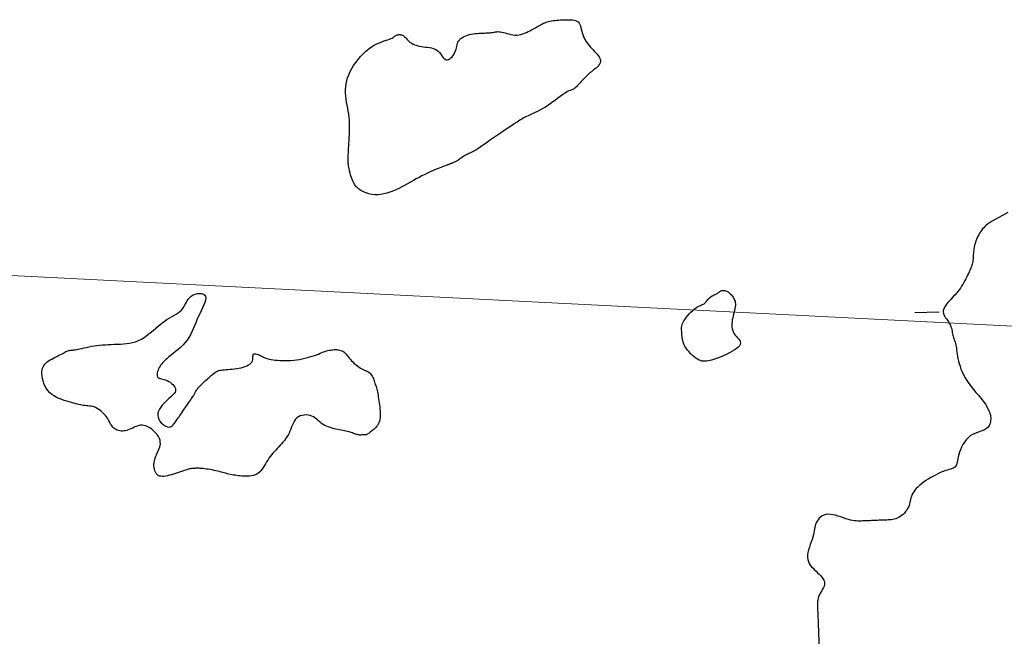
# Model space of a CAD drawing. Header units: millimetres. Extents: x 32690613 to 32693367, y 5343692 to 5344708.
# Tile 156 of 256: x 32692213 to 32692254, y 5344216 to 5344241. Entities that reach past the tile are written whole.
import ezdxf

# ---------------------------------------------------------------- set-up
doc = ezdxf.new("R2010")
doc.units = ezdxf.units.MM
doc.header["$LTSCALE"] = 20
doc.layers.get('0').update_dxf_attribs({"lineweight": 18})
doc.layers.get('Defpoints').update_dxf_attribs({"color": 11, "lineweight": 18})
doc.layers.add('02-DGM_HL_494.00', color=122, linetype='Continuous')
doc.layers.add('02-DGM_HL_494.50', color=132, linetype='Continuous')

# ---------------------------------------------------------------- blocks, each defined once
blk = doc.blocks.new('A$C78070446')
blk.add_line((4469482.471, 5342769.75), (4470232.054, 5342702.499))

msp = doc.modelspace()

# ---------------------------------------------------------------- linework, layer by layer
at = {"layer": '02-DGM_HL_494.00', "elevation": 494, "flags": 128}
for points in [[(32692253.832, 5344233.436), (32692253.609, 5344233.314), (32692253.427, 5344233.213), (32692253.28, 5344233.13), (32692253.162, 5344233.061), (32692253.069, 5344233.003), (32692252.995, 5344232.952), (32692252.934, 5344232.905), (32692252.882, 5344232.857), (32692252.833, 5344232.807), (32692252.787, 5344232.753), (32692252.743, 5344232.696), (32692252.703, 5344232.637), (32692252.665, 5344232.576), (32692252.629, 5344232.513), (32692252.596, 5344232.45), (32692252.566, 5344232.386), (32692252.539, 5344232.323), (32692252.514, 5344232.259), (32692252.492, 5344232.196), (32692252.472, 5344232.132), (32692252.455, 5344232.069), (32692252.441, 5344232.006), (32692252.429, 5344231.943), (32692252.419, 5344231.88), (32692252.413, 5344231.817), (32692252.408, 5344231.755), (32692252.404, 5344231.693), (32692252.401, 5344231.633), (32692252.398, 5344231.573), (32692252.395, 5344231.516), (32692252.389, 5344231.46), (32692252.382, 5344231.406), (32692252.373, 5344231.355), (32692252.36, 5344231.305), (32692252.345, 5344231.256), (32692252.328, 5344231.206), (32692252.307, 5344231.155), (32692252.285, 5344231.101), (32692252.26, 5344231.044), (32692252.232, 5344230.983), (32692252.202, 5344230.917), (32692252.17, 5344230.847), (32692252.135, 5344230.773), (32692252.097, 5344230.697), (32692252.057, 5344230.619), (32692252.015, 5344230.541), (32692251.97, 5344230.463), (32692251.922, 5344230.387), (32692251.871, 5344230.314), (32692251.818, 5344230.242), (32692251.763, 5344230.173), (32692251.707, 5344230.104), (32692251.649, 5344230.038), (32692251.59, 5344229.972), (32692251.53, 5344229.906), (32692251.47, 5344229.842), (32692251.411, 5344229.777), (32692251.353, 5344229.712), (32692251.299, 5344229.647), (32692251.251, 5344229.583), (32692251.211, 5344229.519), (32692251.181, 5344229.455), (32692251.162, 5344229.392), (32692251.157, 5344229.329), (32692251.167, 5344229.267), (32692251.189, 5344229.205), (32692251.221, 5344229.144), (32692251.26, 5344229.083), (32692251.303, 5344229.022), (32692251.347, 5344228.961), (32692251.389, 5344228.9), (32692251.426, 5344228.839), (32692251.456, 5344228.778), (32692251.48, 5344228.716), (32692251.498, 5344228.656), (32692251.512, 5344228.596), (32692251.524, 5344228.537), (32692251.534, 5344228.48), (32692251.544, 5344228.424), (32692251.556, 5344228.372), (32692251.569, 5344228.321), (32692251.585, 5344228.272), (32692251.602, 5344228.224), (32692251.619, 5344228.176), (32692251.636, 5344228.126), (32692251.653, 5344228.074), (32692251.669, 5344228.019), (32692251.683, 5344227.96), (32692251.695, 5344227.895), (32692251.705, 5344227.825), (32692251.715, 5344227.75), (32692251.726, 5344227.669), (32692251.738, 5344227.584), (32692251.752, 5344227.493), (32692251.77, 5344227.397), (32692251.792, 5344227.297), (32692251.82, 5344227.191), (32692251.854, 5344227.081), (32692251.894, 5344226.967), (32692251.942, 5344226.851), (32692251.997, 5344226.732), (32692252.061, 5344226.611), (32692252.135, 5344226.49), (32692252.218, 5344226.368), (32692252.311, 5344226.247), (32692252.411, 5344226.125), (32692252.514, 5344226.004), (32692252.619, 5344225.883), (32692252.721, 5344225.762), (32692252.817, 5344225.641), (32692252.904, 5344225.519), (32692252.978, 5344225.397), (32692253.038, 5344225.275), (32692253.082, 5344225.153), (32692253.11, 5344225.036), (32692253.122, 5344224.923), (32692253.118, 5344224.818), (32692253.099, 5344224.722), (32692253.063, 5344224.636), (32692253.011, 5344224.564), (32692252.943, 5344224.506), (32692252.863, 5344224.459), (32692252.772, 5344224.42), (32692252.674, 5344224.384), (32692252.572, 5344224.348), (32692252.47, 5344224.309), (32692252.37, 5344224.261), (32692252.275, 5344224.202), (32692252.188, 5344224.129), (32692252.109, 5344224.043), (32692252.038, 5344223.948), (32692251.976, 5344223.846), (32692251.921, 5344223.741), (32692251.875, 5344223.635), (32692251.836, 5344223.531), (32692251.804, 5344223.433), (32692251.78, 5344223.342), (32692251.762, 5344223.259), (32692251.747, 5344223.184), (32692251.733, 5344223.117), (32692251.72, 5344223.058), (32692251.704, 5344223.007), (32692251.684, 5344222.963), (32692251.657, 5344222.927), (32692251.623, 5344222.898), (32692251.581, 5344222.874), (32692251.531, 5344222.855), (32692251.473, 5344222.836), (32692251.407, 5344222.818), (32692251.334, 5344222.797), (32692251.253, 5344222.772), (32692251.164, 5344222.741), (32692251.068, 5344222.702), (32692250.967, 5344222.656), (32692250.862, 5344222.604), (32692250.755, 5344222.548), (32692250.648, 5344222.487), (32692250.543, 5344222.423), (32692250.443, 5344222.358), (32692250.348, 5344222.292), (32692250.26, 5344222.226), (32692250.181, 5344222.16), (32692250.109, 5344222.095), (32692250.045, 5344222.03), (32692249.989, 5344221.965), (32692249.941, 5344221.901), (32692249.9, 5344221.837), (32692249.868, 5344221.773), (32692249.842, 5344221.709), (32692249.823, 5344221.646), (32692249.808, 5344221.583), (32692249.794, 5344221.52), (32692249.781, 5344221.457), (32692249.765, 5344221.394), (32692249.746, 5344221.33), (32692249.721, 5344221.267), (32692249.688, 5344221.203), (32692249.649, 5344221.14), (32692249.603, 5344221.079), (32692249.553, 5344221.02), (32692249.499, 5344220.966), (32692249.441, 5344220.916), (32692249.381, 5344220.871), (32692249.321, 5344220.834), (32692249.259, 5344220.804), (32692249.197, 5344220.781), (32692249.136, 5344220.764), (32692249.074, 5344220.751), (32692249.011, 5344220.743), (32692248.949, 5344220.737), (32692248.887, 5344220.734), (32692248.824, 5344220.731), (32692248.762, 5344220.729), (32692248.699, 5344220.726), (32692248.637, 5344220.724), (32692248.574, 5344220.722), (32692248.512, 5344220.719), (32692248.449, 5344220.717), (32692248.387, 5344220.714), (32692248.325, 5344220.712), (32692248.262, 5344220.709), (32692248.2, 5344220.707), (32692248.137, 5344220.704), (32692248.075, 5344220.702), (32692248.012, 5344220.7), (32692247.95, 5344220.697), (32692247.887, 5344220.695), (32692247.825, 5344220.692), (32692247.762, 5344220.69), (32692247.699, 5344220.689), (32692247.633, 5344220.689), (32692247.564, 5344220.692), (32692247.492, 5344220.7), (32692247.414, 5344220.711), (32692247.33, 5344220.729), (32692247.239, 5344220.753), (32692247.14, 5344220.784), (32692247.035, 5344220.819), (32692246.927, 5344220.856), (32692246.816, 5344220.893), (32692246.706, 5344220.925), (32692246.598, 5344220.951), (32692246.494, 5344220.966), (32692246.396, 5344220.97), (32692246.307, 5344220.959), (32692246.226, 5344220.935), (32692246.153, 5344220.899), (32692246.088, 5344220.854), (32692246.032, 5344220.801), (32692245.983, 5344220.743), (32692245.942, 5344220.681), (32692245.91, 5344220.617), (32692245.884, 5344220.554), (32692245.865, 5344220.489), (32692245.85, 5344220.423), (32692245.837, 5344220.354), (32692245.823, 5344220.281), (32692245.809, 5344220.203), (32692245.79, 5344220.119), (32692245.766, 5344220.028), (32692245.735, 5344219.929), (32692245.7, 5344219.825), (32692245.662, 5344219.716), (32692245.626, 5344219.606), (32692245.594, 5344219.495), (32692245.568, 5344219.387), (32692245.552, 5344219.283), (32692245.549, 5344219.186), (32692245.56, 5344219.096), (32692245.584, 5344219.014), (32692245.62, 5344218.938), (32692245.665, 5344218.867), (32692245.718, 5344218.8), (32692245.777, 5344218.737), (32692245.84, 5344218.676), (32692245.905, 5344218.616), (32692245.969, 5344218.556), (32692246.032, 5344218.496), (32692246.09, 5344218.435), (32692246.143, 5344218.375), (32692246.188, 5344218.314), (32692246.224, 5344218.253), (32692246.247, 5344218.191), (32692246.257, 5344218.129), (32692246.252, 5344218.066), (32692246.235, 5344218.003), (32692246.207, 5344217.939), (32692246.173, 5344217.876), (32692246.135, 5344217.812), (32692246.096, 5344217.747), (32692246.059, 5344217.683), (32692246.027, 5344217.62), (32692246.002, 5344217.556), (32692245.984, 5344217.493), (32692245.971, 5344217.43), (32692245.964, 5344217.367), (32692245.96, 5344217.304), (32692245.959, 5344217.242), (32692245.961, 5344217.179), (32692245.963, 5344217.117), (32692245.966, 5344217.054), (32692245.968, 5344216.992), (32692245.97, 5344216.929), (32692245.973, 5344216.867), (32692245.975, 5344216.805), (32692245.978, 5344216.742), (32692245.98, 5344216.68), (32692245.983, 5344216.617), (32692245.985, 5344216.555), (32692245.987, 5344216.492), (32692245.99, 5344216.43), (32692245.992, 5344216.367), (32692245.995, 5344216.305), (32692245.997, 5344216.242), (32692246, 5344216.18), (32692246.002, 5344216.118), (32692246.005, 5344216.055), (32692246.007, 5344215.993), (32692246.009, 5344215.93), (32692246.012, 5344215.868), (32692246.014, 5344215.805), (32692246.017, 5344215.743), (32692246.019, 5344215.68), (32692246.022, 5344215.618)], [(32692250.99, 5344229.322), (32692249.991, 5344229.283)]]:
    msp.add_lwpolyline(points, dxfattribs=at)
msp.add_lwpolyline([(32692241.275, 5344229.666), (32692241.304, 5344229.69), (32692241.331, 5344229.718), (32692241.357, 5344229.75), (32692241.383, 5344229.783), (32692241.409, 5344229.818), (32692241.436, 5344229.852), (32692241.465, 5344229.885), (32692241.497, 5344229.915), (32692241.532, 5344229.943), (32692241.57, 5344229.967), (32692241.61, 5344229.99), (32692241.65, 5344230.01), (32692241.689, 5344230.028), (32692241.728, 5344230.046), (32692241.764, 5344230.063), (32692241.796, 5344230.08), (32692241.825, 5344230.097), (32692241.85, 5344230.114), (32692241.872, 5344230.13), (32692241.893, 5344230.146), (32692241.912, 5344230.161), (32692241.931, 5344230.175), (32692241.951, 5344230.187), (32692241.972, 5344230.198), (32692241.996, 5344230.206), (32692242.021, 5344230.212), (32692242.048, 5344230.216), (32692242.077, 5344230.217), (32692242.106, 5344230.215), (32692242.137, 5344230.209), (32692242.168, 5344230.201), (32692242.2, 5344230.188), (32692242.232, 5344230.172), (32692242.264, 5344230.152), (32692242.295, 5344230.129), (32692242.327, 5344230.103), (32692242.357, 5344230.074), (32692242.387, 5344230.043), (32692242.416, 5344230.01), (32692242.444, 5344229.975), (32692242.471, 5344229.939), (32692242.496, 5344229.901), (32692242.518, 5344229.861), (32692242.537, 5344229.817), (32692242.552, 5344229.771), (32692242.563, 5344229.72), (32692242.568, 5344229.665), (32692242.567, 5344229.605), (32692242.561, 5344229.54), (32692242.548, 5344229.47), (32692242.532, 5344229.396), (32692242.514, 5344229.319), (32692242.494, 5344229.24), (32692242.475, 5344229.16), (32692242.456, 5344229.08), (32692242.441, 5344228.999), (32692242.43, 5344228.92), (32692242.423, 5344228.843), (32692242.422, 5344228.767), (32692242.426, 5344228.693), (32692242.438, 5344228.622), (32692242.457, 5344228.553), (32692242.484, 5344228.487), (32692242.519, 5344228.424), (32692242.563, 5344228.365), (32692242.612, 5344228.308), (32692242.661, 5344228.254), (32692242.707, 5344228.2), (32692242.745, 5344228.147), (32692242.771, 5344228.094), (32692242.781, 5344228.04), (32692242.77, 5344227.984), (32692242.735, 5344227.925), (32692242.679, 5344227.866), (32692242.606, 5344227.805), (32692242.519, 5344227.745), (32692242.422, 5344227.687), (32692242.319, 5344227.631), (32692242.213, 5344227.578), (32692242.109, 5344227.53), (32692242.009, 5344227.487), (32692241.914, 5344227.449), (32692241.824, 5344227.416), (32692241.739, 5344227.387), (32692241.66, 5344227.362), (32692241.585, 5344227.341), (32692241.515, 5344227.324), (32692241.451, 5344227.31), (32692241.391, 5344227.298), (32692241.335, 5344227.291), (32692241.281, 5344227.288), (32692241.229, 5344227.29), (32692241.176, 5344227.3), (32692241.122, 5344227.316), (32692241.065, 5344227.341), (32692241.003, 5344227.375), (32692240.937, 5344227.42), (32692240.867, 5344227.473), (32692240.795, 5344227.533), (32692240.723, 5344227.601), (32692240.654, 5344227.673), (32692240.59, 5344227.75), (32692240.532, 5344227.83), (32692240.482, 5344227.911), (32692240.442, 5344227.993), (32692240.411, 5344228.074), (32692240.388, 5344228.155), (32692240.372, 5344228.233), (32692240.361, 5344228.31), (32692240.354, 5344228.383), (32692240.35, 5344228.452), (32692240.347, 5344228.517), (32692240.345, 5344228.577), (32692240.344, 5344228.634), (32692240.346, 5344228.687), (32692240.352, 5344228.74), (32692240.363, 5344228.793), (32692240.381, 5344228.847), (32692240.406, 5344228.904), (32692240.441, 5344228.966), (32692240.485, 5344229.032), (32692240.537, 5344229.102), (32692240.596, 5344229.174), (32692240.659, 5344229.245), (32692240.725, 5344229.314), (32692240.792, 5344229.378), (32692240.858, 5344229.436), (32692240.921, 5344229.485), (32692240.979, 5344229.524), (32692241.033, 5344229.554), (32692241.083, 5344229.578), (32692241.128, 5344229.597), (32692241.17, 5344229.614), (32692241.208, 5344229.629), (32692241.243, 5344229.646)], close=True, dxfattribs=at)
at = {"layer": '02-DGM_HL_494.50', "elevation": 494.5, "flags": 128}
for points in [[(32692229.093, 5344240.49), (32692229.139, 5344240.456), (32692229.189, 5344240.424), (32692229.245, 5344240.394), (32692229.305, 5344240.366), (32692229.369, 5344240.341), (32692229.438, 5344240.32), (32692229.511, 5344240.301), (32692229.588, 5344240.287), (32692229.668, 5344240.276), (32692229.751, 5344240.267), (32692229.834, 5344240.258), (32692229.918, 5344240.248), (32692229.999, 5344240.233), (32692230.077, 5344240.212), (32692230.151, 5344240.183), (32692230.219, 5344240.145), (32692230.28, 5344240.095), (32692230.334, 5344240.037), (32692230.384, 5344239.975), (32692230.431, 5344239.913), (32692230.476, 5344239.855), (32692230.519, 5344239.805), (32692230.564, 5344239.766), (32692230.61, 5344239.743), (32692230.658, 5344239.739), (32692230.709, 5344239.751), (32692230.76, 5344239.779), (32692230.81, 5344239.819), (32692230.858, 5344239.868), (32692230.902, 5344239.924), (32692230.941, 5344239.986), (32692230.973, 5344240.049), (32692230.998, 5344240.113), (32692231.018, 5344240.175), (32692231.033, 5344240.237), (32692231.047, 5344240.297), (32692231.06, 5344240.355), (32692231.076, 5344240.411), (32692231.096, 5344240.464), (32692231.122, 5344240.514), (32692231.155, 5344240.56), (32692231.196, 5344240.602), (32692231.243, 5344240.641), (32692231.298, 5344240.677), (32692231.358, 5344240.708), (32692231.424, 5344240.736), (32692231.495, 5344240.761), (32692231.57, 5344240.781), (32692231.649, 5344240.798), (32692231.731, 5344240.812), (32692231.814, 5344240.822), (32692231.896, 5344240.83), (32692231.977, 5344240.837), (32692232.054, 5344240.841), (32692232.127, 5344240.845), (32692232.193, 5344240.847), (32692232.252, 5344240.85), (32692232.304, 5344240.852), (32692232.35, 5344240.854), (32692232.392, 5344240.857), (32692232.431, 5344240.86), (32692232.468, 5344240.864), (32692232.503, 5344240.869), (32692232.539, 5344240.875), (32692232.576, 5344240.882), (32692232.615, 5344240.889), (32692232.656, 5344240.896), (32692232.7, 5344240.902), (32692232.747, 5344240.905), (32692232.798, 5344240.904), (32692232.853, 5344240.9), (32692232.914, 5344240.889), (32692232.98, 5344240.873), (32692233.05, 5344240.853), (32692233.124, 5344240.831), (32692233.202, 5344240.809), (32692233.282, 5344240.788), (32692233.364, 5344240.772), (32692233.447, 5344240.762), (32692233.531, 5344240.761), (32692233.613, 5344240.769), (32692233.695, 5344240.786), (32692233.776, 5344240.81), (32692233.854, 5344240.839), (32692233.93, 5344240.873), (32692234.002, 5344240.908), (32692234.07, 5344240.944), (32692234.134, 5344240.979), (32692234.192, 5344241.011), (32692234.247, 5344241.041), (32692234.297, 5344241.069), (32692234.344, 5344241.095), (32692234.389, 5344241.119), (32692234.432, 5344241.143), (32692234.474, 5344241.166), (32692234.515, 5344241.188), (32692234.555, 5344241.211), (32692234.597, 5344241.233), (32692234.64, 5344241.254), (32692234.685, 5344241.275), (32692234.732, 5344241.294), (32692234.783, 5344241.312), (32692234.838, 5344241.328), (32692234.898, 5344241.342), (32692234.962, 5344241.354), (32692235.032, 5344241.363), (32692235.105, 5344241.371), (32692235.181, 5344241.378), (32692235.26, 5344241.383), (32692235.342, 5344241.387), (32692235.424, 5344241.39), (32692235.507, 5344241.394), (32692235.59, 5344241.397), (32692235.672, 5344241.398), (32692235.751, 5344241.397), (32692235.827, 5344241.392), (32692235.898, 5344241.382), (32692235.962, 5344241.365), (32692236.019, 5344241.339), (32692236.067, 5344241.304), (32692236.105, 5344241.259), (32692236.136, 5344241.205), (32692236.16, 5344241.143), (32692236.18, 5344241.076), (32692236.197, 5344241.005), (32692236.214, 5344240.931), (32692236.232, 5344240.857), (32692236.254, 5344240.784), (32692236.28, 5344240.713), (32692236.311, 5344240.645), (32692236.346, 5344240.579), (32692236.386, 5344240.514), (32692236.429, 5344240.451), (32692236.476, 5344240.39), (32692236.527, 5344240.329), (32692236.58, 5344240.268), (32692236.635, 5344240.208), (32692236.692, 5344240.148), (32692236.748, 5344240.089), (32692236.801, 5344240.03), (32692236.851, 5344239.973), (32692236.895, 5344239.917), (32692236.931, 5344239.863), (32692236.959, 5344239.81), (32692236.977, 5344239.76), (32692236.985, 5344239.712), (32692236.985, 5344239.667), (32692236.977, 5344239.623), (32692236.962, 5344239.582), (32692236.942, 5344239.544), (32692236.917, 5344239.508), (32692236.889, 5344239.474), (32692236.857, 5344239.443), (32692236.823, 5344239.413), (32692236.787, 5344239.384), (32692236.748, 5344239.354), (32692236.706, 5344239.323), (32692236.662, 5344239.289), (32692236.615, 5344239.252), (32692236.566, 5344239.211), (32692236.514, 5344239.165), (32692236.461, 5344239.115), (32692236.407, 5344239.062), (32692236.353, 5344239.007), (32692236.299, 5344238.951), (32692236.248, 5344238.896), (32692236.198, 5344238.842), (32692236.151, 5344238.792), (32692236.108, 5344238.745), (32692236.068, 5344238.703), (32692236.031, 5344238.664), (32692235.996, 5344238.629), (32692235.963, 5344238.599), (32692235.931, 5344238.572), (32692235.9, 5344238.55), (32692235.869, 5344238.531), (32692235.838, 5344238.516), (32692235.806, 5344238.502), (32692235.771, 5344238.489), (32692235.731, 5344238.473), (32692235.685, 5344238.454), (32692235.633, 5344238.428), (32692235.572, 5344238.394), (32692235.501, 5344238.35), (32692235.42, 5344238.294), (32692235.329, 5344238.229), (32692235.23, 5344238.156), (32692235.126, 5344238.079), (32692235.018, 5344238), (32692234.908, 5344237.922), (32692234.798, 5344237.846), (32692234.69, 5344237.776), (32692234.585, 5344237.713), (32692234.484, 5344237.657), (32692234.388, 5344237.608), (32692234.296, 5344237.564), (32692234.211, 5344237.526), (32692234.132, 5344237.491), (32692234.059, 5344237.46), (32692233.994, 5344237.432), (32692233.936, 5344237.405), (32692233.883, 5344237.379), (32692233.834, 5344237.353), (32692233.785, 5344237.324), (32692233.734, 5344237.294), (32692233.678, 5344237.259), (32692233.617, 5344237.219), (32692233.546, 5344237.172), (32692233.464, 5344237.119), (32692233.372, 5344237.059), (32692233.272, 5344236.993), (32692233.164, 5344236.921), (32692233.051, 5344236.846), (32692232.934, 5344236.767), (32692232.814, 5344236.686), (32692232.692, 5344236.602), (32692232.571, 5344236.518), (32692232.45, 5344236.434), (32692232.333, 5344236.352), (32692232.22, 5344236.273), (32692232.112, 5344236.199), (32692232.01, 5344236.13), (32692231.917, 5344236.069), (32692231.833, 5344236.016), (32692231.76, 5344235.973), (32692231.696, 5344235.938), (32692231.64, 5344235.91), (32692231.589, 5344235.887), (32692231.544, 5344235.867), (32692231.502, 5344235.849), (32692231.461, 5344235.83), (32692231.421, 5344235.809), (32692231.379, 5344235.785), (32692231.337, 5344235.758), (32692231.294, 5344235.729), (32692231.251, 5344235.699), (32692231.208, 5344235.668), (32692231.166, 5344235.638), (32692231.125, 5344235.61), (32692231.086, 5344235.584), (32692231.048, 5344235.561), (32692231.013, 5344235.541), (32692230.979, 5344235.523), (32692230.948, 5344235.508), (32692230.919, 5344235.495), (32692230.892, 5344235.484), (32692230.868, 5344235.475), (32692230.846, 5344235.467), (32692230.827, 5344235.459), (32692230.81, 5344235.453), (32692230.794, 5344235.447), (32692230.779, 5344235.441), (32692230.766, 5344235.436), (32692230.752, 5344235.431), (32692230.738, 5344235.426), (32692230.723, 5344235.42), (32692230.707, 5344235.414), (32692230.688, 5344235.407), (32692230.666, 5344235.398), (32692230.639, 5344235.388), (32692230.606, 5344235.376), (32692230.567, 5344235.361), (32692230.519, 5344235.343), (32692230.463, 5344235.322), (32692230.396, 5344235.297), (32692230.32, 5344235.267), (32692230.236, 5344235.234), (32692230.144, 5344235.197), (32692230.047, 5344235.156), (32692229.943, 5344235.11), (32692229.836, 5344235.06), (32692229.725, 5344235.006), (32692229.611, 5344234.947), (32692229.495, 5344234.885), (32692229.377, 5344234.82), (32692229.258, 5344234.754), (32692229.138, 5344234.687), (32692229.016, 5344234.619), (32692228.894, 5344234.553), (32692228.772, 5344234.489), (32692228.649, 5344234.428), (32692228.526, 5344234.37), (32692228.403, 5344234.318), (32692228.28, 5344234.271), (32692228.156, 5344234.232), (32692228.032, 5344234.202), (32692227.908, 5344234.181), (32692227.783, 5344234.17), (32692227.659, 5344234.171), (32692227.535, 5344234.183), (32692227.414, 5344234.207), (32692227.298, 5344234.242), (32692227.187, 5344234.288), (32692227.085, 5344234.345), (32692226.991, 5344234.412), (32692226.909, 5344234.49), (32692226.839, 5344234.578), (32692226.78, 5344234.673), (32692226.732, 5344234.773), (32692226.692, 5344234.874), (32692226.661, 5344234.974), (32692226.635, 5344235.07), (32692226.615, 5344235.159), (32692226.599, 5344235.238), (32692226.587, 5344235.306), (32692226.576, 5344235.363), (32692226.569, 5344235.414), (32692226.563, 5344235.461), (32692226.559, 5344235.506), (32692226.558, 5344235.552), (32692226.557, 5344235.603), (32692226.559, 5344235.661), (32692226.561, 5344235.729), (32692226.564, 5344235.805), (32692226.568, 5344235.89), (32692226.573, 5344235.982), (32692226.579, 5344236.081), (32692226.585, 5344236.185), (32692226.591, 5344236.293), (32692226.598, 5344236.406), (32692226.605, 5344236.521), (32692226.612, 5344236.639), (32692226.617, 5344236.759), (32692226.62, 5344236.88), (32692226.62, 5344237.003), (32692226.618, 5344237.127), (32692226.611, 5344237.252), (32692226.599, 5344237.376), (32692226.582, 5344237.501), (32692226.562, 5344237.625), (32692226.539, 5344237.749), (32692226.516, 5344237.873), (32692226.494, 5344237.998), (32692226.475, 5344238.122), (32692226.46, 5344238.246), (32692226.452, 5344238.371), (32692226.451, 5344238.496), (32692226.458, 5344238.622), (32692226.474, 5344238.747), (32692226.5, 5344238.874), (32692226.535, 5344239), (32692226.581, 5344239.127), (32692226.637, 5344239.254), (32692226.704, 5344239.382), (32692226.783, 5344239.51), (32692226.872, 5344239.636), (32692226.969, 5344239.76), (32692227.073, 5344239.879), (32692227.181, 5344239.991), (32692227.294, 5344240.095), (32692227.407, 5344240.189), (32692227.521, 5344240.272), (32692227.633, 5344240.341), (32692227.743, 5344240.399), (32692227.848, 5344240.446), (32692227.948, 5344240.486), (32692228.041, 5344240.519), (32692228.127, 5344240.547), (32692228.204, 5344240.571), (32692228.271, 5344240.595), (32692228.327, 5344240.618), (32692228.374, 5344240.641), (32692228.414, 5344240.664), (32692228.447, 5344240.686), (32692228.477, 5344240.707), (32692228.504, 5344240.726), (32692228.531, 5344240.743), (32692228.559, 5344240.757), (32692228.589, 5344240.769), (32692228.622, 5344240.777), (32692228.657, 5344240.782), (32692228.693, 5344240.783), (32692228.729, 5344240.78), (32692228.765, 5344240.773), (32692228.8, 5344240.761), (32692228.833, 5344240.744), (32692228.864, 5344240.722), (32692228.894, 5344240.695), (32692228.923, 5344240.665), (32692228.952, 5344240.632), (32692228.983, 5344240.597), (32692229.016, 5344240.561), (32692229.053, 5344240.525)], [(32692218.191, 5344224.622), (32692218.113, 5344224.642), (32692218.04, 5344224.65), (32692217.97, 5344224.646), (32692217.903, 5344224.633), (32692217.839, 5344224.613), (32692217.776, 5344224.588), (32692217.714, 5344224.56), (32692217.652, 5344224.531), (32692217.591, 5344224.503), (32692217.529, 5344224.478), (32692217.468, 5344224.455), (32692217.408, 5344224.435), (32692217.348, 5344224.419), (32692217.289, 5344224.409), (32692217.23, 5344224.403), (32692217.173, 5344224.404), (32692217.118, 5344224.411), (32692217.064, 5344224.425), (32692217.012, 5344224.444), (32692216.962, 5344224.469), (32692216.916, 5344224.498), (32692216.873, 5344224.531), (32692216.834, 5344224.567), (32692216.798, 5344224.606), (32692216.768, 5344224.648), (32692216.74, 5344224.691), (32692216.714, 5344224.737), (32692216.689, 5344224.785), (32692216.663, 5344224.834), (32692216.635, 5344224.885), (32692216.603, 5344224.938), (32692216.567, 5344224.992), (32692216.524, 5344225.047), (32692216.476, 5344225.102), (32692216.423, 5344225.157), (32692216.366, 5344225.209), (32692216.307, 5344225.258), (32692216.245, 5344225.303), (32692216.182, 5344225.342), (32692216.118, 5344225.375), (32692216.054, 5344225.4), (32692215.991, 5344225.418), (32692215.928, 5344225.432), (32692215.865, 5344225.441), (32692215.802, 5344225.448), (32692215.74, 5344225.454), (32692215.677, 5344225.459), (32692215.614, 5344225.466), (32692215.551, 5344225.475), (32692215.487, 5344225.487), (32692215.421, 5344225.502), (32692215.351, 5344225.518), (32692215.278, 5344225.538), (32692215.2, 5344225.559), (32692215.116, 5344225.583), (32692215.025, 5344225.61), (32692214.926, 5344225.639), (32692214.822, 5344225.671), (32692214.715, 5344225.708), (32692214.607, 5344225.75), (32692214.501, 5344225.799), (32692214.399, 5344225.855), (32692214.304, 5344225.92), (32692214.217, 5344225.995), (32692214.142, 5344226.081), (32692214.077, 5344226.174), (32692214.022, 5344226.274), (32692213.978, 5344226.377), (32692213.944, 5344226.48), (32692213.919, 5344226.583), (32692213.903, 5344226.681), (32692213.895, 5344226.772), (32692213.896, 5344226.855), (32692213.904, 5344226.93), (32692213.921, 5344226.998), (32692213.945, 5344227.059), (32692213.976, 5344227.115), (32692214.014, 5344227.166), (32692214.06, 5344227.214), (32692214.112, 5344227.259), (32692214.171, 5344227.302), (32692214.235, 5344227.343), (32692214.302, 5344227.382), (32692214.372, 5344227.42), (32692214.442, 5344227.456), (32692214.512, 5344227.491), (32692214.579, 5344227.524), (32692214.643, 5344227.556), (32692214.702, 5344227.586), (32692214.756, 5344227.615), (32692214.805, 5344227.641), (32692214.851, 5344227.665), (32692214.893, 5344227.687), (32692214.932, 5344227.705), (32692214.969, 5344227.72), (32692215.003, 5344227.732), (32692215.035, 5344227.74), (32692215.067, 5344227.745), (32692215.099, 5344227.748), (32692215.134, 5344227.75), (32692215.173, 5344227.753), (32692215.216, 5344227.756), (32692215.266, 5344227.762), (32692215.324, 5344227.772), (32692215.39, 5344227.785), (32692215.465, 5344227.802), (32692215.548, 5344227.821), (32692215.638, 5344227.842), (32692215.734, 5344227.864), (32692215.835, 5344227.885), (32692215.941, 5344227.906), (32692216.052, 5344227.924), (32692216.165, 5344227.939), (32692216.281, 5344227.952), (32692216.4, 5344227.963), (32692216.521, 5344227.971), (32692216.643, 5344227.979), (32692216.767, 5344227.985), (32692216.891, 5344227.99), (32692217.016, 5344227.995), (32692217.141, 5344228), (32692217.266, 5344228.007), (32692217.391, 5344228.018), (32692217.515, 5344228.035), (32692217.639, 5344228.06), (32692217.763, 5344228.095), (32692217.886, 5344228.141), (32692218.009, 5344228.201), (32692218.131, 5344228.275), (32692218.252, 5344228.362), (32692218.373, 5344228.457), (32692218.491, 5344228.557), (32692218.608, 5344228.659), (32692218.724, 5344228.759), (32692218.837, 5344228.853), (32692218.948, 5344228.938), (32692219.056, 5344229.011), (32692219.16, 5344229.075), (32692219.26, 5344229.131), (32692219.355, 5344229.183), (32692219.444, 5344229.233), (32692219.525, 5344229.284), (32692219.599, 5344229.339), (32692219.663, 5344229.399), (32692219.719, 5344229.468), (32692219.768, 5344229.544), (32692219.813, 5344229.623), (32692219.856, 5344229.703), (32692219.901, 5344229.782), (32692219.951, 5344229.856), (32692220.007, 5344229.924), (32692220.074, 5344229.983), (32692220.153, 5344230.029), (32692220.24, 5344230.064), (32692220.33, 5344230.085), (32692220.419, 5344230.092), (32692220.502, 5344230.085), (32692220.573, 5344230.063), (32692220.629, 5344230.026), (32692220.664, 5344229.972), (32692220.675, 5344229.903), (32692220.665, 5344229.819), (32692220.637, 5344229.722), (32692220.595, 5344229.615), (32692220.542, 5344229.5), (32692220.484, 5344229.379), (32692220.423, 5344229.254), (32692220.364, 5344229.127), (32692220.308, 5344228.999), (32692220.256, 5344228.873), (32692220.205, 5344228.748), (32692220.154, 5344228.625), (32692220.1, 5344228.504), (32692220.041, 5344228.387), (32692219.975, 5344228.273), (32692219.901, 5344228.163), (32692219.817, 5344228.058), (32692219.725, 5344227.958), (32692219.627, 5344227.863), (32692219.527, 5344227.773), (32692219.426, 5344227.689), (32692219.328, 5344227.609), (32692219.235, 5344227.535), (32692219.15, 5344227.467), (32692219.074, 5344227.404), (32692219.007, 5344227.345), (32692218.949, 5344227.29), (32692218.898, 5344227.238), (32692218.854, 5344227.187), (32692218.815, 5344227.137), (32692218.78, 5344227.086), (32692218.75, 5344227.034), (32692218.722, 5344226.98), (32692218.698, 5344226.924), (32692218.678, 5344226.869), (32692218.664, 5344226.815), (32692218.657, 5344226.764), (32692218.656, 5344226.718), (32692218.664, 5344226.677), (32692218.681, 5344226.642), (32692218.708, 5344226.616), (32692218.744, 5344226.595), (32692218.788, 5344226.579), (32692218.837, 5344226.565), (32692218.892, 5344226.551), (32692218.951, 5344226.536), (32692219.013, 5344226.516), (32692219.077, 5344226.491), (32692219.14, 5344226.458), (32692219.202, 5344226.419), (32692219.26, 5344226.375), (32692219.312, 5344226.326), (32692219.357, 5344226.275), (32692219.392, 5344226.222), (32692219.415, 5344226.168), (32692219.425, 5344226.115), (32692219.419, 5344226.064), (32692219.4, 5344226.014), (32692219.368, 5344225.964), (32692219.325, 5344225.913), (32692219.273, 5344225.861), (32692219.214, 5344225.806), (32692219.149, 5344225.748), (32692219.08, 5344225.685), (32692219.009, 5344225.617), (32692218.939, 5344225.545), (32692218.871, 5344225.469), (32692218.81, 5344225.389), (32692218.759, 5344225.308), (32692218.719, 5344225.225), (32692218.694, 5344225.142), (32692218.688, 5344225.058), (32692218.701, 5344224.975), (32692218.731, 5344224.896), (32692218.776, 5344224.82), (32692218.831, 5344224.752), (32692218.893, 5344224.692), (32692218.959, 5344224.642), (32692219.025, 5344224.604), (32692219.088, 5344224.581), (32692219.145, 5344224.573), (32692219.196, 5344224.579), (32692219.242, 5344224.597), (32692219.283, 5344224.625), (32692219.321, 5344224.659), (32692219.355, 5344224.699), (32692219.387, 5344224.741), (32692219.417, 5344224.785), (32692219.446, 5344224.827), (32692219.475, 5344224.869), (32692219.504, 5344224.911), (32692219.534, 5344224.954), (32692219.566, 5344225), (32692219.6, 5344225.049), (32692219.636, 5344225.102), (32692219.677, 5344225.16), (32692219.721, 5344225.224), (32692219.768, 5344225.293), (32692219.817, 5344225.364), (32692219.867, 5344225.436), (32692219.916, 5344225.507), (32692219.964, 5344225.576), (32692220.008, 5344225.64), (32692220.049, 5344225.699), (32692220.084, 5344225.75), (32692220.115, 5344225.795), (32692220.141, 5344225.834), (32692220.163, 5344225.867), (32692220.182, 5344225.897), (32692220.197, 5344225.923), (32692220.21, 5344225.946), (32692220.221, 5344225.968), (32692220.23, 5344225.989), (32692220.239, 5344226.01), (32692220.249, 5344226.034), (32692220.263, 5344226.06), (32692220.283, 5344226.09), (32692220.309, 5344226.126), (32692220.344, 5344226.169), (32692220.39, 5344226.221), (32692220.447, 5344226.28), (32692220.514, 5344226.347), (32692220.587, 5344226.419), (32692220.665, 5344226.492), (32692220.745, 5344226.564), (32692220.823, 5344226.634), (32692220.898, 5344226.698), (32692220.966, 5344226.754), (32692221.026, 5344226.8), (32692221.079, 5344226.837), (32692221.127, 5344226.866), (32692221.173, 5344226.888), (32692221.218, 5344226.904), (32692221.266, 5344226.916), (32692221.318, 5344226.925), (32692221.376, 5344226.932), (32692221.442, 5344226.938), (32692221.516, 5344226.944), (32692221.596, 5344226.95), (32692221.681, 5344226.957), (32692221.769, 5344226.966), (32692221.859, 5344226.977), (32692221.95, 5344226.989), (32692222.04, 5344227.005), (32692222.129, 5344227.024), (32692222.214, 5344227.047), (32692222.294, 5344227.073), (32692222.369, 5344227.103), (32692222.436, 5344227.136), (32692222.494, 5344227.173), (32692222.541, 5344227.213), (32692222.577, 5344227.258), (32692222.6, 5344227.306), (32692222.614, 5344227.356), (32692222.62, 5344227.406), (32692222.622, 5344227.454), (32692222.622, 5344227.498), (32692222.625, 5344227.537), (32692222.632, 5344227.568), (32692222.648, 5344227.59), (32692222.673, 5344227.601), (32692222.707, 5344227.602), (32692222.748, 5344227.595), (32692222.793, 5344227.583), (32692222.841, 5344227.565), (32692222.89, 5344227.545), (32692222.937, 5344227.523), (32692222.981, 5344227.501), (32692223.019, 5344227.481), (32692223.054, 5344227.463), (32692223.088, 5344227.447), (32692223.122, 5344227.432), (32692223.159, 5344227.417), (32692223.201, 5344227.403), (32692223.249, 5344227.39), (32692223.307, 5344227.377), (32692223.376, 5344227.364), (32692223.454, 5344227.351), (32692223.541, 5344227.34), (32692223.637, 5344227.33), (32692223.738, 5344227.322), (32692223.846, 5344227.317), (32692223.957, 5344227.315), (32692224.072, 5344227.318), (32692224.189, 5344227.324), (32692224.307, 5344227.335), (32692224.424, 5344227.35), (32692224.541, 5344227.368), (32692224.656, 5344227.389), (32692224.767, 5344227.413), (32692224.874, 5344227.439), (32692224.976, 5344227.467), (32692225.072, 5344227.497), (32692225.162, 5344227.527), (32692225.247, 5344227.558), (32692225.326, 5344227.588), (32692225.401, 5344227.618), (32692225.471, 5344227.646), (32692225.538, 5344227.672), (32692225.601, 5344227.694), (32692225.662, 5344227.714), (32692225.719, 5344227.73), (32692225.774, 5344227.744), (32692225.828, 5344227.754), (32692225.879, 5344227.762), (32692225.929, 5344227.767), (32692225.978, 5344227.77), (32692226.026, 5344227.77), (32692226.073, 5344227.769), (32692226.12, 5344227.765), (32692226.166, 5344227.759), (32692226.211, 5344227.749), (32692226.254, 5344227.737), (32692226.296, 5344227.721), (32692226.336, 5344227.701), (32692226.374, 5344227.677), (32692226.409, 5344227.648), (32692226.444, 5344227.615), (32692226.477, 5344227.579), (32692226.51, 5344227.54), (32692226.544, 5344227.498), (32692226.579, 5344227.454), (32692226.617, 5344227.407), (32692226.657, 5344227.36), (32692226.7, 5344227.312), (32692226.746, 5344227.263), (32692226.795, 5344227.215), (32692226.847, 5344227.169), (32692226.9, 5344227.124), (32692226.954, 5344227.082), (32692227.009, 5344227.043), (32692227.065, 5344227.008), (32692227.121, 5344226.978), (32692227.176, 5344226.951), (32692227.23, 5344226.926), (32692227.283, 5344226.903), (32692227.333, 5344226.879), (32692227.38, 5344226.853), (32692227.423, 5344226.825), (32692227.463, 5344226.793), (32692227.497, 5344226.757), (32692227.528, 5344226.716), (32692227.555, 5344226.671), (32692227.579, 5344226.624), (32692227.6, 5344226.575), (32692227.618, 5344226.526), (32692227.636, 5344226.476), (32692227.652, 5344226.428), (32692227.667, 5344226.38), (32692227.682, 5344226.334), (32692227.697, 5344226.287), (32692227.711, 5344226.24), (32692227.725, 5344226.191), (32692227.739, 5344226.139), (32692227.753, 5344226.084), (32692227.766, 5344226.024), (32692227.78, 5344225.96), (32692227.793, 5344225.89), (32692227.806, 5344225.817), (32692227.819, 5344225.74), (32692227.831, 5344225.659), (32692227.842, 5344225.576), (32692227.853, 5344225.49), (32692227.862, 5344225.403), (32692227.87, 5344225.314), (32692227.876, 5344225.225), (32692227.879, 5344225.137), (32692227.879, 5344225.051), (32692227.875, 5344224.967), (32692227.866, 5344224.889), (32692227.852, 5344224.815), (32692227.832, 5344224.748), (32692227.805, 5344224.688), (32692227.773, 5344224.635), (32692227.736, 5344224.588), (32692227.697, 5344224.547), (32692227.657, 5344224.509), (32692227.616, 5344224.476), (32692227.576, 5344224.445), (32692227.539, 5344224.417), (32692227.505, 5344224.39), (32692227.475, 5344224.365), (32692227.448, 5344224.342), (32692227.423, 5344224.321), (32692227.4, 5344224.303), (32692227.378, 5344224.287), (32692227.357, 5344224.273), (32692227.337, 5344224.263), (32692227.316, 5344224.256), (32692227.295, 5344224.252), (32692227.275, 5344224.249), (32692227.254, 5344224.249), (32692227.233, 5344224.249), (32692227.212, 5344224.249), (32692227.191, 5344224.25), (32692227.17, 5344224.25), (32692227.149, 5344224.248), (32692227.128, 5344224.246), (32692227.106, 5344224.244), (32692227.084, 5344224.242), (32692227.06, 5344224.241), (32692227.034, 5344224.241), (32692227.006, 5344224.244), (32692226.976, 5344224.249), (32692226.943, 5344224.257), (32692226.907, 5344224.268), (32692226.869, 5344224.281), (32692226.828, 5344224.295), (32692226.784, 5344224.31), (32692226.738, 5344224.326), (32692226.689, 5344224.342), (32692226.638, 5344224.357), (32692226.584, 5344224.371), (32692226.527, 5344224.384), (32692226.468, 5344224.397), (32692226.406, 5344224.41), (32692226.341, 5344224.423), (32692226.273, 5344224.436), (32692226.203, 5344224.45), (32692226.129, 5344224.466), (32692226.052, 5344224.483), (32692225.974, 5344224.502), (32692225.895, 5344224.524), (32692225.815, 5344224.548), (32692225.738, 5344224.575), (32692225.663, 5344224.606), (32692225.591, 5344224.641), (32692225.524, 5344224.68), (32692225.462, 5344224.723), (32692225.405, 5344224.77), (32692225.35, 5344224.817), (32692225.296, 5344224.865), (32692225.242, 5344224.912), (32692225.185, 5344224.955), (32692225.123, 5344224.993), (32692225.056, 5344225.025), (32692224.983, 5344225.049), (32692224.904, 5344225.064), (32692224.822, 5344225.07), (32692224.739, 5344225.067), (32692224.657, 5344225.054), (32692224.579, 5344225.03), (32692224.506, 5344224.996), (32692224.441, 5344224.949), (32692224.385, 5344224.891), (32692224.337, 5344224.823), (32692224.295, 5344224.747), (32692224.258, 5344224.665), (32692224.223, 5344224.579), (32692224.189, 5344224.491), (32692224.154, 5344224.404), (32692224.115, 5344224.319), (32692224.072, 5344224.239), (32692224.025, 5344224.162), (32692223.974, 5344224.088), (32692223.921, 5344224.018), (32692223.864, 5344223.949), (32692223.806, 5344223.883), (32692223.747, 5344223.817), (32692223.687, 5344223.752), (32692223.627, 5344223.687), (32692223.567, 5344223.622), (32692223.509, 5344223.556), (32692223.451, 5344223.489), (32692223.394, 5344223.421), (32692223.339, 5344223.352), (32692223.286, 5344223.28), (32692223.236, 5344223.206), (32692223.188, 5344223.13), (32692223.141, 5344223.054), (32692223.096, 5344222.978), (32692223.05, 5344222.904), (32692223.002, 5344222.834), (32692222.952, 5344222.769), (32692222.898, 5344222.712), (32692222.84, 5344222.663), (32692222.777, 5344222.624), (32692222.708, 5344222.594), (32692222.636, 5344222.572), (32692222.561, 5344222.557), (32692222.484, 5344222.547), (32692222.406, 5344222.543), (32692222.327, 5344222.542), (32692222.249, 5344222.544), (32692222.172, 5344222.548), (32692222.097, 5344222.553), (32692222.023, 5344222.56), (32692221.951, 5344222.568), (32692221.881, 5344222.578), (32692221.813, 5344222.588), (32692221.746, 5344222.601), (32692221.682, 5344222.614), (32692221.62, 5344222.629), (32692221.559, 5344222.645), (32692221.499, 5344222.662), (32692221.438, 5344222.679), (32692221.375, 5344222.697), (32692221.311, 5344222.714), (32692221.243, 5344222.732), (32692221.171, 5344222.75), (32692221.094, 5344222.767), (32692221.014, 5344222.783), (32692220.932, 5344222.798), (32692220.85, 5344222.812), (32692220.77, 5344222.825), (32692220.692, 5344222.836), (32692220.62, 5344222.846), (32692220.553, 5344222.854), (32692220.494, 5344222.86), (32692220.442, 5344222.864), (32692220.396, 5344222.867), (32692220.354, 5344222.868), (32692220.317, 5344222.869), (32692220.283, 5344222.868), (32692220.25, 5344222.867), (32692220.219, 5344222.866), (32692220.188, 5344222.865), (32692220.155, 5344222.863), (32692220.121, 5344222.86), (32692220.084, 5344222.856), (32692220.043, 5344222.849), (32692219.997, 5344222.84), (32692219.946, 5344222.827), (32692219.888, 5344222.811), (32692219.822, 5344222.791), (32692219.75, 5344222.768), (32692219.673, 5344222.742), (32692219.592, 5344222.714), (32692219.508, 5344222.686), (32692219.423, 5344222.657), (32692219.338, 5344222.629), (32692219.254, 5344222.603), (32692219.171, 5344222.579), (32692219.092, 5344222.559), (32692219.016, 5344222.544), (32692218.943, 5344222.534), (32692218.876, 5344222.531), (32692218.813, 5344222.536), (32692218.756, 5344222.549), (32692218.704, 5344222.573), (32692218.659, 5344222.608), (32692218.621, 5344222.653), (32692218.59, 5344222.705), (32692218.564, 5344222.764), (32692218.546, 5344222.828), (32692218.533, 5344222.895), (32692218.527, 5344222.964), (32692218.528, 5344223.034), (32692218.534, 5344223.102), (32692218.547, 5344223.169), (32692218.563, 5344223.235), (32692218.584, 5344223.301), (32692218.608, 5344223.365), (32692218.634, 5344223.429), (32692218.662, 5344223.493), (32692218.691, 5344223.557), (32692218.719, 5344223.621), (32692218.746, 5344223.685), (32692218.768, 5344223.75), (32692218.785, 5344223.816), (32692218.794, 5344223.884), (32692218.793, 5344223.954), (32692218.78, 5344224.026), (32692218.753, 5344224.101), (32692218.711, 5344224.18), (32692218.656, 5344224.259), (32692218.591, 5344224.336), (32692218.517, 5344224.41), (32692218.437, 5344224.478), (32692218.355, 5344224.537), (32692218.272, 5344224.586)]]:
    msp.add_lwpolyline(points, close=True, dxfattribs=at)

# ---------------------------------------------------------------- block references
at = {"layer": 'Defpoints', "rotation": 2.237485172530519}
msp.add_blockref('A$C78070446', (28434719.524, -168960.664), dxfattribs=at)

doc.saveas('drawing.dxf')
